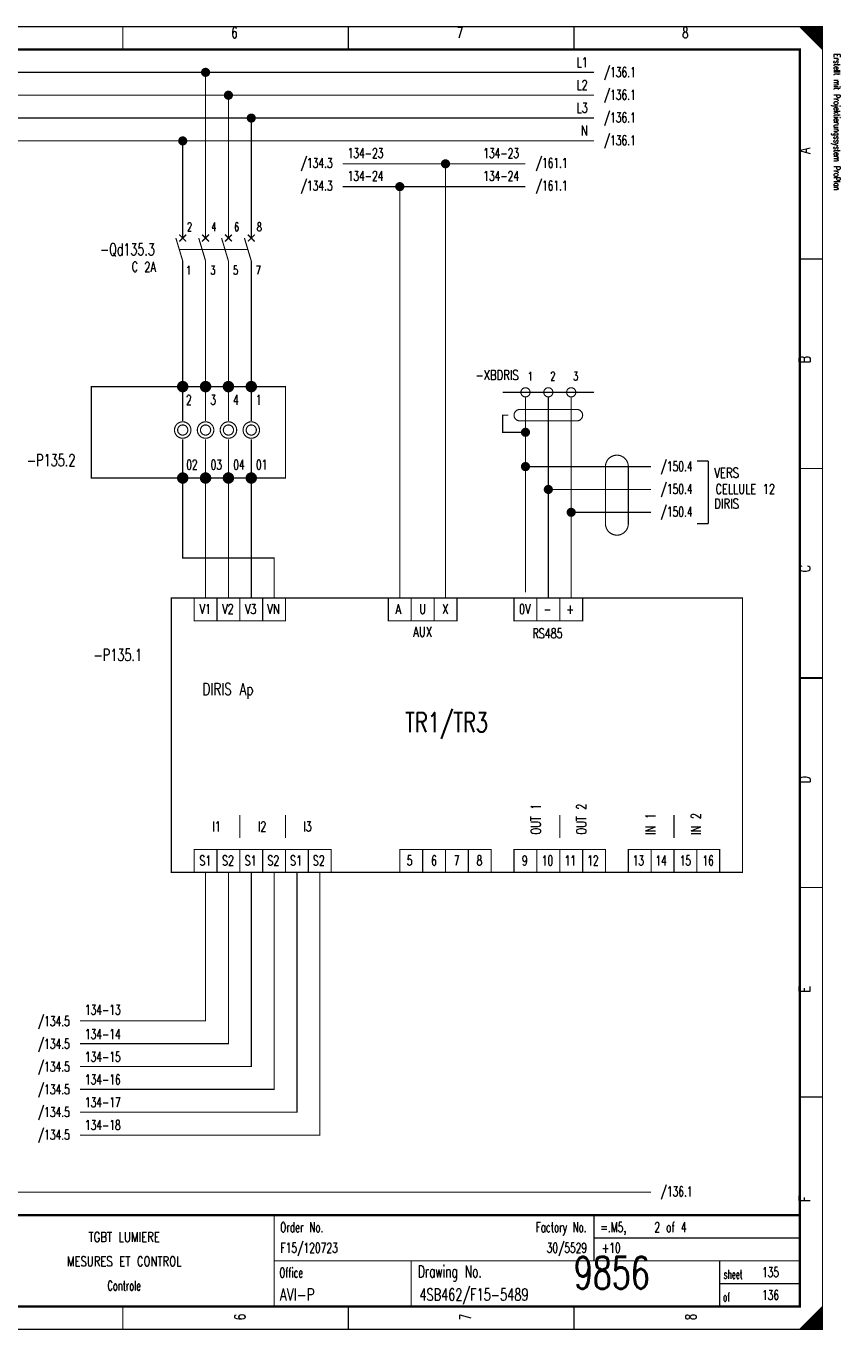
# Model space of a CAD drawing. Extents: x -1 to 409, y 0 to 286.
# Tile 2 of 2: x 231 to 409, y 0 to 285. Entities that reach past the tile are written whole.
import ezdxf
from ezdxf.enums import TextEntityAlignment as Align

# ---------------------------------------------------------------- set-up
doc = ezdxf.new("R2010")
doc.units = 0
doc.header["$MEASUREMENT"] = 0
doc.linetypes.add('GESTRICHELT', pattern=[3.75, 3, -0.75])
doc.linetypes.add('STRICH-PUNKT', pattern=[4.7, 3, -0.75, 0.2, -0.75])
doc.layers.get('0').update_dxf_attribs({"color": 9, "linetype": 'CONTINUOUS'})
doc.styles.get("Standard").update_dxf_attribs({"font": 'TXT', "bigfont": 'TXT'})

# ---------------------------------------------------------------- blocks, each defined once
blk = doc.blocks.new('BCIRCLE_FILLED')
at = {"color": 0, "linetype": 'Continuous', "const_width": 1, "flags": 128}
blk.add_lwpolyline([(0.5, 0, 1), (-0.5, 0, 1)], format="xyb", close=True, dxfattribs=at)

msp = doc.modelspace()

# ---------------------------------------------------------------- linework, layer by layer
at = {"color": 7, "const_width": 0.25, "flags": 128}
for points in [[(0, 142.5), (0, 285), (405, 285), (405, 0), (0, 0), (0, 142.5)], [(400, 285), (405, 280), (404.75, 280.25), (404.75, 285), (404.5, 285), (404.5, 280.5), (404.25, 280.75), (404.25, 285), (404, 285), (404, 281), (403.75, 281.25), (403.75, 285), (403.5, 285), (403.5, 281.5), (403.25, 281.75)], [(401.5, 283.5), (401.5, 285), (401.25, 285), (401.25, 283.75), (401, 284), (401, 285), (400.75, 285), (400.75, 284.25), (400.5, 284.5), (400.5, 285), (400.25, 285), (400.25, 284.75)], [(403.25, 281.75), (403.25, 285), (403, 285), (403, 282), (402.75, 282.25), (402.75, 285), (402.5, 285), (402.5, 282.5), (402.25, 282.75), (402.25, 285), (402, 285), (402, 283), (401.75, 283.25), (401.75, 285), (401.5, 285)], [(355, 275), (22.5, 275)], [(270, 238.75), (270, 275)], [(355, 270), (22.5, 270)], [(275, 238.75), (275, 270)], [(355, 265), (22.5, 265)], [(280, 238.75), (280, 265)], [(355, 260), (22.5, 260)], [(265, 238.75), (265, 260)], [(340, 255), (300, 255)], [(322.5, 255), (322.5, 160)], [(340, 250), (300, 250)], [(312.5, 250), (312.5, 160)], [(265, 206.25), (265, 233.75)], [(270, 206.25), (270, 233.75)], [(275, 206.25), (275, 233.75)], [(280, 206.25), (280, 233.75)], [(340, 204), (340, 196.25), (335, 196.25), (335, 200), (336.25, 200)], [(367.5, 183.75), (345, 183.75), (345, 204)], [(367.5, 178.75), (350, 178.75), (350, 204)], [(367.5, 188.75), (340, 188.75), (340, 196.25)], [(360.25, 191.25), (359.75, 191.25)], [(340, 161.25), (340, 188.75)], [(285, 160), (285, 168.75), (265, 168.75), (265, 186.25)], [(270, 160), (270, 186.25)], [(275, 160), (275, 186.25)], [(280, 160), (280, 186.25)], [(345, 160), (345, 183.75)], [(350, 160), (350, 178.75)], [(242.5, 67.5), (270, 67.5), (270, 100)], [(242.5, 62.5), (275, 62.5), (275, 100)], [(242.5, 57.5), (280, 57.5), (280, 100)], [(242.5, 52.5), (285, 52.5), (285, 100)], [(242.5, 47.5), (290, 47.5), (290, 100)], [(242.5, 42.5), (295, 42.5), (295, 100)], [(403, 0), (403, 3), (402.75, 2.75), (402.75, 0), (402.5, 0), (402.5, 2.5), (402.25, 2.25), (402.25, 0), (402, 0), (402, 2), (401.75, 1.75), (401.75, 0), (401.5, 0), (401.5, 1.5), (401.25, 1.25)], [(404.75, 4.75), (404.75, 0), (404.5, 0), (404.5, 4.5), (404.25, 4.25), (404.25, 0), (404, 0), (404, 4), (403.75, 3.75), (403.75, 0), (403.5, 0), (403.5, 3.5), (403.25, 3.25), (403.25, 0), (403, 0)], [(401.25, 1.25), (401.25, 0), (401, 0), (401, 1), (400.75, 0.75), (400.75, 0), (400.5, 0), (400.5, 0.5), (400.25, 0.25), (400.25, 0)]]:
    msp.add_lwpolyline(points, dxfattribs=at)
at = {"color": 7, "flags": 128}
for points, const_width in [([(0, 285), (405, 285), (405, 0), (0, 0)], 0.25), ([(5, 280), (400, 280), (400, 5), (5, 5)], 0.5), ([(5, 280), (400, 280), (400, 5), (5, 5)], 0.25), ([(287.5, 186.25), (245, 186.25), (245, 206.25), (287.5, 206.25)], 0.25), ([(262.5, 160), (387.5, 160), (387.5, 100), (262.5, 100)], 0.25), ([(267.5, 160), (272.5, 160), (272.5, 155), (267.5, 155)], 0.25), ([(272.5, 160), (277.5, 160), (277.5, 155), (272.5, 155)], 0.25), ([(277.5, 160), (282.5, 160), (282.5, 155), (277.5, 155)], 0.25), ([(282.5, 160), (287.5, 160), (287.5, 155), (282.5, 155)], 0.25), ([(310, 160), (315, 160), (315, 155), (310, 155)], 0.25), ([(315, 160), (320, 160), (320, 155), (315, 155)], 0.25), ([(320, 160), (325, 160), (325, 155), (320, 155)], 0.25), ([(337.5, 160), (342.5, 160), (342.5, 155), (337.5, 155)], 0.25), ([(342.5, 160), (347.5, 160), (347.5, 155), (342.5, 155)], 0.25), ([(347.5, 160), (352.5, 160), (352.5, 155), (347.5, 155)], 0.25), ([(267.5, 105), (272.5, 105), (272.5, 100), (267.5, 100)], 0.25), ([(272.5, 105), (277.5, 105), (277.5, 100), (272.5, 100)], 0.25), ([(277.5, 105), (282.5, 105), (282.5, 100), (277.5, 100)], 0.25), ([(282.5, 105), (287.5, 105), (287.5, 100), (282.5, 100)], 0.25), ([(287.5, 105), (292.5, 105), (292.5, 100), (287.5, 100)], 0.25), ([(292.5, 105), (297.5, 105), (297.5, 100), (292.5, 100)], 0.25), ([(312.5, 105), (317.5, 105), (317.5, 100), (312.5, 100)], 0.25), ([(317.5, 105), (322.5, 105), (322.5, 100), (317.5, 100)], 0.25), ([(322.5, 105), (327.5, 105), (327.5, 100), (322.5, 100)], 0.25), ([(327.5, 105), (332.5, 105), (332.5, 100), (327.5, 100)], 0.25), ([(337.5, 105), (342.5, 105), (342.5, 100), (337.5, 100)], 0.25), ([(342.5, 105), (347.5, 105), (347.5, 100), (342.5, 100)], 0.25), ([(347.5, 105), (352.5, 105), (352.5, 100), (347.5, 100)], 0.25), ([(352.5, 105), (357.5, 105), (357.5, 100), (352.5, 100)], 0.25), ([(362.5, 105), (367.5, 105), (367.5, 100), (362.5, 100)], 0.25), ([(367.5, 105), (372.5, 105), (372.5, 100), (367.5, 100)], 0.25), ([(372.5, 105), (377.5, 105), (377.5, 100), (372.5, 100)], 0.25), ([(377.5, 105), (382.5, 105), (382.5, 100), (377.5, 100)], 0.25)]:
    msp.add_lwpolyline(points, close=True, dxfattribs=dict(at, const_width=const_width))
at = {"color": 7}
for points, const_width in [([(251.875, 285), (251.875, 280)], 0.25), ([(301.25, 285), (301.25, 280)], 0.25), ([(350.625, 285), (350.625, 280)], 0.25), ([(264.25, 239.5), (265.75, 238)], 0.3), ([(265.75, 239.5), (264.75, 238.5)], 0.3), ([(269.25, 239.5), (270.75, 238)], 0.3), ([(270.75, 239.5), (269.25, 238)], 0.3), ([(275.75, 239.5), (274.25, 238)], 0.3), ([(274.25, 239.5), (275.75, 238)], 0.3), ([(280.75, 239.5), (279.25, 238)], 0.3), ([(279.25, 239.5), (280.75, 238)], 0.3), ([(263.5, 238.75), (265, 233.75)], 0.25), ([(265.5, 239.25), (264.25, 238)], 0.3), ([(268.5, 238.75), (270, 233.75)], 0.25), ([(273.5, 238.75), (275, 233.75)], 0.25), ([(278.5, 238.75), (280, 233.75)], 0.25), ([(405, 234.167), (400, 234.167)], 0.25), ([(265, 198.75), (265, 206.25)], 0.25), ([(270, 198.75), (270, 206.25)], 0.25), ([(275, 198.75), (275, 206.25)], 0.25), ([(280, 198.75), (280, 206.25)], 0.25), ([(265, 194.75), (265, 186.25)], 0.25), ([(270, 194.75), (270, 186.25)], 0.25), ([(275, 194.75), (275, 186.25)], 0.25), ([(280, 194.75), (280, 186.25)], 0.25), ([(377.5, 190), (380, 190)], 0.3), ([(380, 190), (380, 176.25)], 0.3), ([(405, 188.334), (400, 188.334)], 0.25), ([(380, 176.25), (377.5, 176.25)], 0.3), ([(400, 142.5), (405, 142.5)], 0.5), ([(405, 142.5), (400, 142.5)], 0.25), ([(277.5, 112.5), (277.5, 107.5)], 0.25), ([(287.5, 107.5), (287.5, 112.5)], 0.25), ([(347.5, 112.5), (347.5, 107.5)], 0.25), ([(372.5, 107.5), (372.5, 112.5)], 0.25), ([(405, 96.667), (400, 96.667)], 0.25), ([(405, 50.834), (400, 50.834)], 0.25), ([(400, 25), (5, 25)], 0.5), ([(285, 25), (285, 5)], 0.25), ([(355, 25), (355, 15)], 0.25), ([(355, 20), (400, 20)], 0.25), ([(285, 15), (400, 15)], 0.25), ([(315, 15), (315, 5)], 0.25), ([(382.5, 15), (382.5, 5)], 0.25), ([(382.5, 10), (400, 10)], 0.25), ([(251.875, 0), (251.875, 5)], 0.25), ([(301.25, 0), (301.25, 5)], 0.25), ([(350.625, 0), (350.625, 5)], 0.25), ([(405, 5), (400, 0)], 0.25)]:
    msp.add_lwpolyline(points, dxfattribs=dict(at, const_width=const_width))
at = {"color": 7, "linetype": 'GESTRICHELT'}
for points, const_width in [([(264.25, 236.25), (279.25, 236.25)], 0.25), ([(335, 205), (355, 205)], 0.3), ([(338.75, 201.25), (351.25, 201.25)], 0.25), ([(338.75, 198.75), (351.25, 198.75)], 0.25), ([(357.5, 188.75), (357.5, 176.25)], 0.25), ([(362.5, 188.75), (362.5, 176.25)], 0.25)]:
    msp.add_lwpolyline(points, dxfattribs=dict(at, const_width=const_width))
at = {"color": 7, "flags": 128}
for points, const_width in [([(266, 206.25, 1), (264, 206.25, 1)], 0.5), ([(265.5, 206.25, 1), (264.5, 206.25, 1)], 0.5), ([(265.25, 206.25, 1), (264.75, 206.25, 1)], 0.5), ([(271, 206.25, 1), (269, 206.25, 1)], 0.5), ([(270.5, 206.25, 1), (269.5, 206.25, 1)], 0.5), ([(270.25, 206.25, 1), (269.75, 206.25, 1)], 0.5), ([(276, 206.25, 1), (274, 206.25, 1)], 0.5), ([(275.5, 206.25, 1), (274.5, 206.25, 1)], 0.5), ([(275.25, 206.25, 1), (274.75, 206.25, 1)], 0.5), ([(281, 206.25, 1), (279, 206.25, 1)], 0.5), ([(280.5, 206.25, 1), (279.5, 206.25, 1)], 0.5), ([(280.25, 206.25, 1), (279.75, 206.25, 1)], 0.5), ([(341, 205, 1), (339, 205, 1)], 0.25), ([(346, 205, 1), (344, 205, 1)], 0.25), ([(351, 205, 1), (349, 205, 1)], 0.25), ([(266.8, 196.75, 1), (263.2, 196.75, 1)], 0.25), ([(266.112, 196.75, 1), (263.888, 196.75, 1)], 0.25), ([(271.8, 196.75, 1), (268.2, 196.75, 1)], 0.25), ([(271.112, 196.75, 1), (268.888, 196.75, 1)], 0.25), ([(276.8, 196.75, 1), (273.2, 196.75, 1)], 0.25), ([(276.112, 196.75, 1), (273.888, 196.75, 1)], 0.25), ([(281.8, 196.75, 1), (278.2, 196.75, 1)], 0.25), ([(281.112, 196.75, 1), (278.888, 196.75, 1)], 0.25), ([(266, 186.25, 1), (264, 186.25, 1)], 0.5), ([(265.5, 186.25, 1), (264.5, 186.25, 1)], 0.5), ([(265.25, 186.25, 1), (264.75, 186.25, 1)], 0.5), ([(271, 186.25, 1), (269, 186.25, 1)], 0.5), ([(270.5, 186.25, 1), (269.5, 186.25, 1)], 0.5), ([(270.25, 186.25, 1), (269.75, 186.25, 1)], 0.5), ([(276, 186.25, 1), (274, 186.25, 1)], 0.5), ([(275.5, 186.25, 1), (274.5, 186.25, 1)], 0.5), ([(275.25, 186.25, 1), (274.75, 186.25, 1)], 0.5), ([(281, 186.25, 1), (279, 186.25, 1)], 0.5), ([(280.5, 186.25, 1), (279.5, 186.25, 1)], 0.5), ([(280.25, 186.25, 1), (279.75, 186.25, 1)], 0.5)]:
    msp.add_lwpolyline(points, format="xyb", close=True, dxfattribs=dict(at, const_width=const_width))
at = {"color": 7, "linetype": 'GESTRICHELT', "const_width": 0.25, "flags": 128}
for points in [[(338.75, 201.25, 1), (338.75, 198.75, 1)], [(351.25, 198.75, 1), (351.25, 201.25, 1)], [(362.5, 188.75, 1), (357.5, 188.75, 1)], [(357.5, 176.25, 1), (362.5, 176.25, 1)]]:
    msp.add_lwpolyline(points, format="xyb", dxfattribs=at)
at = {"color": 7, "linetype": 'STRICH-PUNKT', "const_width": 0.25, "flags": 128}
msp.add_lwpolyline([(367.5, 30), (22.5, 30)], dxfattribs=at)

# ---------------------------------------------------------------- block references
at = {"color": 7}
for p in [(270, 275), (275, 270), (280, 265), (265, 260), (322.5, 255), (312.5, 250), (340, 196.25), (340, 188.75), (345, 183.75), (350, 178.75)]:
    msp.add_blockref('BCIRCLE_FILLED', p, dxfattribs=at)

# ---------------------------------------------------------------- texts
for s, height, width, p in [('6', 2.38125, 0.672, (276.323163, 284.858032)), ('7', 2.38125, 0.672, (325.656912, 284.858032)), ('8', 2.38125, 0.672, (374.99066, 284.858032)), ('-P135.2', 2.619375, 0.691429, (236.21731, 191.443337)), ('V1', 2.143125, 0.716, (269.93462, 158.648817)), ('V2', 2.143125, 0.716, (274.903487, 158.648817)), ('V3', 2.143125, 0.716, (279.872354, 158.648817)), ('VN', 2.143125, 0.76, (284.84122, 158.648817)), ('A', 2.143125, 0.76, (312.169988, 158.648817)), ('U', 2.143125, 0.76, (317.493773, 158.648817)), ('X', 2.143125, 0.76, (322.46264, 158.648817)), ('0V', 2.143125, 0.716, (339.853674, 158.648817)), ('-', 2.143125, 0.696, (344.82254, 158.648817)), ('+', 2.143125, 0.696, (349.791407, 158.648817)), ('AUX', 2.143125, 0.76, (317.493773, 153.67995)), ('RS485', 2.143125, 0.7072, (344.82254, 153.325031)), ('DIRIS Ap', 2.619375, 0.732, (274.903487, 141.399751)), ('I1', 2.143125, 0.716, (272.419054, 111.089664)), ('I2', 2.143125, 0.716, (282.356787, 111.089664)), ('I3', 2.143125, 0.716, (292.294521, 111.089664)), ('S1', 2.143125, 0.716, (269.93462, 103.636364)), ('S2', 2.143125, 0.716, (274.903487, 103.636364)), ('S1', 2.143125, 0.716, (279.872354, 103.636364)), ('S2', 2.143125, 0.716, (284.84122, 103.636364)), ('S1', 2.143125, 0.716, (289.810087, 103.636364)), ('S2', 2.143125, 0.716, (294.778954, 103.636364)), ('5', 2.143125, 0.672, (314.654421, 103.636364)), ('6', 2.143125, 0.672, (319.978207, 103.636364)), ('7', 2.143125, 0.672, (324.947073, 103.636364)), ('8', 2.143125, 0.672, (329.91594, 103.636364)), ('9', 2.143125, 0.672, (339.853674, 103.636364)), ('10', 2.143125, 0.672, (344.82254, 103.636364)), ('11', 2.143125, 0.672, (349.791407, 103.636364)), ('12', 2.143125, 0.672, (354.760274, 103.636364)), ('13', 2.143125, 0.672, (364.698007, 103.636364)), ('14', 2.143125, 0.672, (369.666874, 103.636364)), ('15', 2.143125, 0.672, (374.99066, 103.636364)), ('16', 2.143125, 0.672, (379.959527, 103.636364)), ('TGBT LUMIERE', 2.143125, 0.754667, (252.188667, 21.295143)), ('MESURES ET CONTROL', 2.143125, 0.752889, (252.188667, 15.971357)), ('Controle', 2.143125, 0.62, (252.188667, 10.647572))]:
    msp.add_text(s, height=height, dxfattribs=dict(at, width=width)).set_placement(p, align=Align.TOP_CENTER)
for s, height, width, p in [('L1', 2.143125, 0.716, (353.624533, 278.256538)), ('L2', 2.143125, 0.716, (353.624533, 273.287671)), ('L3', 2.143125, 0.716, (353.624533, 268.318804)), ('N', 2.143125, 0.76, (353.642279, 263.349938)), ('134-23', 2.143125, 0.676, (338.584838, 258.381071)), ('/134.3', 2.143125, 0.68, (297.795766, 256.251557)), ('/134.3', 2.143125, 0.68, (297.795766, 251.28269)), ('134-24', 2.143125, 0.676, (338.584838, 253.412204)), ('-Qd135.3', 2.619375, 0.68, (258.896638, 237.582814)), ('C 2A', 2.143125, 0.722, (259.136208, 233.536737)), ('-P135.1', 2.619375, 0.691429, (256.119396, 148.853051)), ('/134.5', 2.143125, 0.68, (240.298879, 68.499377)), ('/134.5', 2.143125, 0.68, (240.298879, 63.530511)), ('/134.5', 2.143125, 0.68, (240.298879, 58.561644)), ('/134.5', 2.143125, 0.68, (240.298879, 53.592777)), ('/134.5', 2.143125, 0.68, (240.298879, 48.62391)), ('/134.5', 2.143125, 0.68, (240.298879, 43.655044)), ('Factory No.', 2.143125, 0.646545, (353.349471, 23.424658))]:
    msp.add_text(s, height=height, dxfattribs=dict(at, width=width)).set_placement(p, align=Align.TOP_RIGHT)
at = {"color": 7, "width": 0.622634}
msp.add_text('Erstellt mit Projektierungssystem ProPlan', height=1.42875, rotation=270, dxfattribs=at).set_placement((407.023879, 279.056912), align=Align.BOTTOM_LEFT)
at = {"color": 7}
for s, height, width, p in [('/136.1', 2.143125, 0.68, (357.138232, 276.127024)), ('/136.1', 2.143125, 0.68, (357.138232, 271.158157)), ('/136.1', 2.143125, 0.68, (357.138232, 266.18929)), ('/136.1', 2.143125, 0.68, (357.138232, 261.220423)), ('134-23', 2.143125, 0.676, (301.098288, 258.381071)), ('/161.1', 2.143125, 0.68, (342.231631, 256.251557)), ('134-24', 2.143125, 0.676, (301.098288, 253.412204)), ('/161.1', 2.143125, 0.68, (342.231631, 251.28269)), ('1', 1.905, 0.672, (265.72528, 232.684932)), ('3', 1.905, 0.672, (271.049066, 232.684932)), ('5', 1.905, 0.672, (276.017933, 232.684932)), ('7', 1.905, 0.672, (280.9868, 232.684932)), ('2', 2.143125, 0.672, (265.72528, 204.433375)), ('3', 2.143125, 0.672, (271.049066, 204.433375)), ('4', 2.143125, 0.672, (276.017933, 204.433375)), ('1', 2.143125, 0.672, (280.9868, 204.433375)), ('02', 2.143125, 0.672, (265.774969, 190.236613)), ('03', 2.143125, 0.672, (271.098755, 190.236613)), ('04', 2.143125, 0.672, (276.067621, 190.236613)), ('01', 2.143125, 0.672, (281.036488, 190.236613)), ('/150.4', 2.143125, 0.68, (369.560399, 189.881694)), ('VERS', 2.143125, 0.76, (381.285149, 188.462017)), ('/150.4', 2.143125, 0.68, (369.560399, 184.912827)), ('CELLULE 12', 2.143125, 0.736, (381.570859, 184.912827)), ('/150.4', 2.143125, 0.68, (369.560399, 179.94396)), ('DIRIS', 2.143125, 0.76, (381.285149, 181.718555)), ('TR1/TR3', 4.28625, 0.725714, (313.662422, 134.940224)), ('134-13', 2.143125, 0.676, (243.601401, 70.983811)), ('134-14', 2.143125, 0.676, (243.601401, 65.660025)), ('134-15', 2.143125, 0.676, (243.601401, 60.691158)), ('134-16', 2.143125, 0.676, (243.601401, 55.722291)), ('134-17', 2.143125, 0.676, (243.601401, 50.753425)), ('134-18', 2.143125, 0.676, (243.601401, 45.784558)), ('/136.1', 2.143125, 0.68, (369.560399, 31.232877)), ('Order No.', 2.143125, 0.656889, (286.328331, 23.424658)), ('=.M5,    2 of 4', 2.143125, 0.682667, (356.396451, 23.424658)), ('Office', 2.143125, 0.626667, (286.154421, 13.486924)), ('Drawing No.', 2.619375, 0.646545, (316.427242, 13.983811)), ('sheet', 1.905, 0.6, (383.377397, 12.990037)), ('of', 1.905, 0.6, (383.228331, 8.021171))]:
    msp.add_text(s, height=height, dxfattribs=dict(at, width=width)).set_placement(p, align=Align.TOP_LEFT)
for s, height, width, p in [('A', 2.38125, 0.76, (399.909527, 257.174346)), ('B', 2.38125, 0.76, (399.909527, 211.389788)), ('C', 2.38125, 0.76, (399.921949, 165.60523)), ('D', 2.38125, 0.76, (399.921949, 119.465753)), ('OUT 1', 2.143125, 0.7296, (341.204141, 108.250311)), ('OUT 2', 2.143125, 0.7296, (351.141874, 108.250311)), ('IN 1', 2.143125, 0.722, (366.291594, 108.250311)), ('IN 2', 2.143125, 0.722, (376.229328, 108.250311)), ('E', 2.38125, 0.76, (399.909527, 73.681196)), ('F', 2.38125, 0.76, (399.909527, 27.896638))]:
    msp.add_text(s, height=height, rotation=90, dxfattribs=dict(at, width=width)).set_placement(p, align=Align.TOP_LEFT)
for s, height, width, p in [('2', 1.905, 0.672, (265.94533, 239.669738)), ('4', 1.905, 0.672, (271.269116, 239.669738)), ('6', 1.905, 0.672, (276.237983, 239.669738)), ('8', 1.905, 0.672, (281.206849, 239.669738)), ('1', 1.905, 0.672, (340.478331, 207.017186)), ('2', 1.905, 0.672, (345.447198, 207.017186)), ('3', 1.905, 0.672, (350.416065, 207.017186)), ('F15/120723', 2.143125, 0.6832, (286.390442, 16.113325)), ('+10', 2.143125, 0.68, (356.701681, 16.113325)), ('135', 2.143125, 0.672, (391.771233, 10.789539)), ('AVI-P', 2.619375, 0.7472, (286.241376, 5.508344)), ('4SB462/F15-5489', 2.619375, 0.6928, (316.787484, 5.508344)), ('136', 2.143125, 0.672, (391.771233, 5.820672))]:
    msp.add_text(s, height=height, dxfattribs=dict(at, width=width)).set_placement(p, align=Align.BOTTOM_LEFT)
for s, width, p in [('-XBDRIS', 0.750857, (338.504981, 207.059776)), ('30/5529', 0.675429, (353.464819, 16.113325))]:
    msp.add_text(s, height=2.143125, dxfattribs=dict(at, width=width)).set_placement(p, align=Align.BOTTOM_RIGHT)
at = {"color": 0, "width": 0.6928}
msp.add_text('9856', height=7, dxfattribs=at).set_placement((350.581462, 6.783637), align=Align.BOTTOM_LEFT)
at = {"color": 7, "width": 0.672}
for s, p in [('6', (276.323163, 2.697385)), ('7', (325.656912, 2.697385)), ('8', (374.99066, 2.697385))]:
    msp.add_text(s, height=2.38125, rotation=90, dxfattribs=at).set_placement(p, align=Align.TOP_CENTER)

doc.saveas('drawing.dxf')
